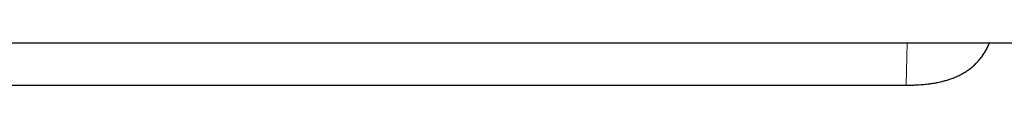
# Model space of a CAD drawing. Header units: millimetres. Extents: x 8 to 1323, y 12 to 708.
# Tile 23 of 44: x 715.6 to 779.82, y 647.64 to 650.41. Entities that reach past the tile are written whole.
import ezdxf

# ---------------------------------------------------------------- set-up
doc = ezdxf.new("R2010")
doc.units = ezdxf.units.MM

msp = doc.modelspace()

# ---------------------------------------------------------------- linework, layer by layer
at = {"color": 7, "linetype": 'Continuous', "lineweight": 30}
for p, q in [((694.336, 650.408), (807.864, 650.408)), ((697.609, 647.642), (773.414, 647.642))]:
    msp.add_line(p, q, dxfattribs=at)
at = {"color": 8, "linetype": 'Continuous', "lineweight": 0}
for p, q in [((773.414, 647.645), (773.476, 650.408)), ((697.607, 647.645), (773.414, 647.645)), ((773.414, 647.645), (773.414, 647.645))]:
    msp.add_line(p, q, dxfattribs=at)
at = {"color": 7, "linetype": 'Continuous', "lineweight": 30}
msp.add_open_spline([(773.414, 647.643), (773.449, 647.643), (773.574, 647.644), (773.781, 647.649), (774.029, 647.658), (774.258, 647.67), (774.472, 647.685), (774.675, 647.704), (774.875, 647.726), (775.072, 647.753), (775.27, 647.784), (775.461, 647.82), (775.646, 647.859), (775.825, 647.902), (775.997, 647.949), (776.162, 647.998), (776.321, 648.051), (776.474, 648.107), (776.616, 648.164), (776.752, 648.223), (776.883, 648.285), (777.013, 648.352), (777.14, 648.423), (777.263, 648.497), (777.382, 648.574), (777.497, 648.654), (777.608, 648.737), (777.715, 648.823), (777.817, 648.911), (777.914, 649.001), (778.007, 649.094), (778.095, 649.189), (778.182, 649.288), (778.265, 649.391), (778.347, 649.499), (778.426, 649.611), (778.502, 649.727), (778.576, 649.846), (778.646, 649.97), (778.713, 650.096), (778.777, 650.226), (778.824, 650.331), (778.85, 650.392), (778.857, 650.408)], degree=3, knots=[0, 0, 0, 0, 0.015826, 0.057454, 0.095182, 0.130088, 0.162856, 0.193946, 0.223678, 0.255337, 0.285673, 0.315484, 0.344698, 0.372884, 0.400133, 0.426532, 0.452156, 0.477072, 0.501341, 0.522693, 0.545339, 0.567805, 0.590066, 0.612094, 0.633867, 0.655369, 0.676588, 0.697519, 0.71816, 0.738513, 0.758558, 0.77842, 0.798533, 0.818939, 0.839636, 0.860623, 0.881892, 0.903431, 0.925223, 0.947245, 0.969468, 0.991798, 1, 1, 1, 1], dxfattribs=at)
at = {"color": 8, "linetype": 'Continuous', "lineweight": 0}
msp.add_open_spline([(773.414, 647.645), (773.414, 647.645), (773.555, 647.645), (773.837, 647.649), (774.26, 647.668), (774.648, 647.701), (775.002, 647.744), (775.32, 647.794), (775.637, 647.858), (775.923, 647.929), (776.179, 648.005), (776.407, 648.083), (776.631, 648.171), (776.853, 648.271), (777.071, 648.384), (777.283, 648.508), (777.489, 648.646), (777.686, 648.798), (777.875, 648.963), (778.056, 649.144), (778.225, 649.338), (778.382, 649.543), (778.525, 649.758), (778.654, 649.981), (778.765, 650.198), (778.827, 650.343), (778.856, 650.408)], degree=3, knots=[0, 0, 0, 0, 0.000009, 0.064864, 0.129732, 0.194574, 0.243989, 0.293444, 0.342882, 0.392273, 0.429069, 0.465878, 0.502667, 0.540215, 0.577787, 0.615327, 0.653409, 0.691527, 0.729604, 0.769182, 0.808805, 0.848387, 0.887936, 0.927524, 0.967083, 1, 1, 1, 1], dxfattribs=at)

doc.saveas('drawing.dxf')
